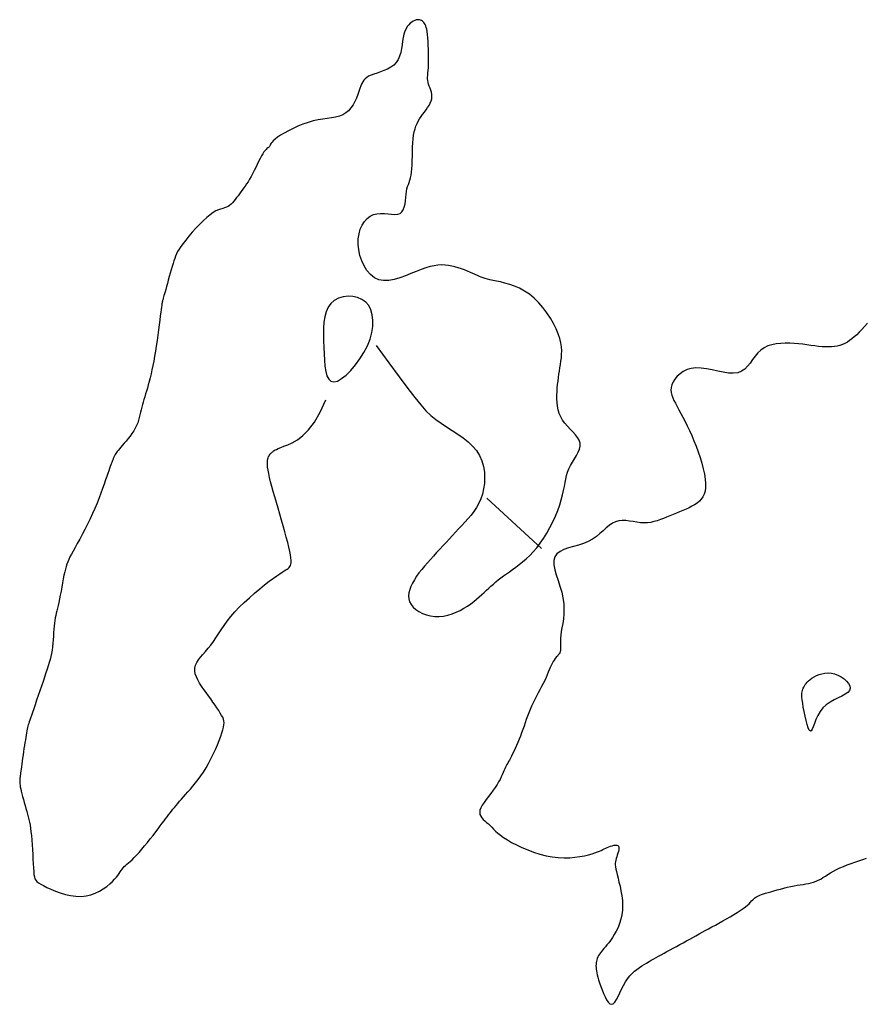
# Model space of a CAD drawing. Header units: millimetres. Extents: x 32690613 to 32693367, y 5343692 to 5344708.
# Tile 35 of 256: x 32692300 to 32692316, y 5343749 to 5343767. Entities that reach past the tile are written whole.
import ezdxf

# ---------------------------------------------------------------- set-up
doc = ezdxf.new("R2010")
doc.units = ezdxf.units.MM
doc.header["$LTSCALE"] = 20
doc.layers.add('02-DGM_HL_495.50', color=152, linetype='Continuous')

msp = doc.modelspace()

# ---------------------------------------------------------------- linework, layer by layer
at = {"layer": '02-DGM_HL_495.50', "elevation": 495.5, "flags": 128}
for points in [[(32692306.312, 5343761.125), (32692306.553, 5343760.793), (32692306.751, 5343760.522), (32692306.914, 5343760.302), (32692307.049, 5343760.127), (32692307.163, 5343759.989), (32692307.263, 5343759.878), (32692307.357, 5343759.788), (32692307.451, 5343759.71), (32692307.551, 5343759.638), (32692307.656, 5343759.568), (32692307.763, 5343759.499), (32692307.869, 5343759.43), (32692307.971, 5343759.358), (32692308.066, 5343759.283), (32692308.152, 5343759.202), (32692308.225, 5343759.115), (32692308.284, 5343759.02), (32692308.328, 5343758.918), (32692308.358, 5343758.812), (32692308.377, 5343758.704), (32692308.383, 5343758.595), (32692308.378, 5343758.488), (32692308.364, 5343758.384), (32692308.341, 5343758.286), (32692308.309, 5343758.194), (32692308.271, 5343758.11), (32692308.226, 5343758.03), (32692308.176, 5343757.956), (32692308.123, 5343757.885), (32692308.066, 5343757.818), (32692308.007, 5343757.752), (32692307.947, 5343757.686), (32692307.887, 5343757.622), (32692307.827, 5343757.557), (32692307.767, 5343757.492), (32692307.707, 5343757.427), (32692307.647, 5343757.362), (32692307.587, 5343757.297), (32692307.527, 5343757.232), (32692307.467, 5343757.167), (32692307.407, 5343757.102), (32692307.348, 5343757.038), (32692307.29, 5343756.973), (32692307.234, 5343756.908), (32692307.181, 5343756.843), (32692307.13, 5343756.779), (32692307.084, 5343756.715), (32692307.043, 5343756.65), (32692307.006, 5343756.586), (32692306.976, 5343756.523), (32692306.953, 5343756.461), (32692306.938, 5343756.4), (32692306.932, 5343756.34), (32692306.936, 5343756.283), (32692306.951, 5343756.228), (32692306.978, 5343756.175), (32692307.017, 5343756.126), (32692307.068, 5343756.081), (32692307.128, 5343756.041), (32692307.196, 5343756.007), (32692307.271, 5343755.979), (32692307.35, 5343755.959), (32692307.432, 5343755.948), (32692307.515, 5343755.946), (32692307.598, 5343755.954), (32692307.68, 5343755.972), (32692307.76, 5343755.997), (32692307.838, 5343756.028), (32692307.914, 5343756.065), (32692307.986, 5343756.105), (32692308.053, 5343756.148), (32692308.117, 5343756.192), (32692308.175, 5343756.236), (32692308.229, 5343756.28), (32692308.279, 5343756.323), (32692308.327, 5343756.366), (32692308.372, 5343756.408), (32692308.416, 5343756.449), (32692308.46, 5343756.49), (32692308.504, 5343756.53), (32692308.549, 5343756.568), (32692308.595, 5343756.607), (32692308.643, 5343756.645), (32692308.693, 5343756.683), (32692308.744, 5343756.722), (32692308.798, 5343756.762), (32692308.855, 5343756.803), (32692308.914, 5343756.846), (32692308.976, 5343756.891), (32692309.041, 5343756.94), (32692309.107, 5343756.992), (32692309.175, 5343757.049), (32692309.243, 5343757.112), (32692309.311, 5343757.182), (32692309.379, 5343757.259), (32692309.445, 5343757.345), (32692309.509, 5343757.439), (32692309.571, 5343757.541), (32692309.629, 5343757.647), (32692309.683, 5343757.756), (32692309.733, 5343757.866), (32692309.777, 5343757.975), (32692309.815, 5343758.079), (32692309.846, 5343758.178), (32692309.87, 5343758.269), (32692309.889, 5343758.353), (32692309.904, 5343758.431), (32692309.917, 5343758.504), (32692309.93, 5343758.573), (32692309.945, 5343758.639), (32692309.965, 5343758.703), (32692309.99, 5343758.767), (32692310.022, 5343758.831), (32692310.059, 5343758.895), (32692310.097, 5343758.958), (32692310.134, 5343759.021), (32692310.167, 5343759.083), (32692310.191, 5343759.143), (32692310.205, 5343759.202), (32692310.204, 5343759.259), (32692310.188, 5343759.314), (32692310.157, 5343759.368), (32692310.117, 5343759.42), (32692310.069, 5343759.473), (32692310.017, 5343759.526), (32692309.964, 5343759.58), (32692309.914, 5343759.637), (32692309.87, 5343759.696), (32692309.835, 5343759.759), (32692309.808, 5343759.825), (32692309.788, 5343759.892), (32692309.774, 5343759.962), (32692309.766, 5343760.032), (32692309.763, 5343760.103), (32692309.763, 5343760.173), (32692309.765, 5343760.243), (32692309.77, 5343760.311), (32692309.776, 5343760.378), (32692309.783, 5343760.444), (32692309.791, 5343760.509), (32692309.799, 5343760.573), (32692309.809, 5343760.636), (32692309.819, 5343760.699), (32692309.829, 5343760.762), (32692309.838, 5343760.825), (32692309.847, 5343760.889), (32692309.852, 5343760.955), (32692309.854, 5343761.024), (32692309.85, 5343761.096), (32692309.838, 5343761.173), (32692309.819, 5343761.256), (32692309.789, 5343761.345), (32692309.749, 5343761.44), (32692309.698, 5343761.541), (32692309.638, 5343761.644), (32692309.571, 5343761.746), (32692309.495, 5343761.846), (32692309.414, 5343761.94), (32692309.328, 5343762.026), (32692309.237, 5343762.101), (32692309.143, 5343762.164), (32692309.048, 5343762.216), (32692308.953, 5343762.257), (32692308.861, 5343762.29), (32692308.771, 5343762.316), (32692308.688, 5343762.336), (32692308.611, 5343762.352), (32692308.543, 5343762.366), (32692308.485, 5343762.379), (32692308.435, 5343762.391), (32692308.392, 5343762.403), (32692308.353, 5343762.416), (32692308.317, 5343762.429), (32692308.282, 5343762.444), (32692308.245, 5343762.46), (32692308.205, 5343762.478), (32692308.16, 5343762.498), (32692308.11, 5343762.52), (32692308.057, 5343762.543), (32692308, 5343762.566), (32692307.94, 5343762.588), (32692307.879, 5343762.608), (32692307.817, 5343762.626), (32692307.754, 5343762.641), (32692307.69, 5343762.652), (32692307.627, 5343762.659), (32692307.561, 5343762.661), (32692307.492, 5343762.657), (32692307.42, 5343762.647), (32692307.344, 5343762.631), (32692307.261, 5343762.608), (32692307.172, 5343762.577), (32692307.076, 5343762.538), (32692306.975, 5343762.496), (32692306.87, 5343762.453), (32692306.764, 5343762.415), (32692306.658, 5343762.384), (32692306.554, 5343762.365), (32692306.455, 5343762.362), (32692306.363, 5343762.378), (32692306.278, 5343762.417), (32692306.203, 5343762.477), (32692306.137, 5343762.553), (32692306.081, 5343762.642), (32692306.036, 5343762.74), (32692306.002, 5343762.845), (32692305.98, 5343762.952), (32692305.969, 5343763.058), (32692305.971, 5343763.159), (32692305.985, 5343763.255), (32692306.01, 5343763.343), (32692306.044, 5343763.422), (32692306.087, 5343763.491), (32692306.138, 5343763.549), (32692306.195, 5343763.594), (32692306.259, 5343763.625), (32692306.326, 5343763.641), (32692306.397, 5343763.646), (32692306.469, 5343763.643), (32692306.539, 5343763.636), (32692306.606, 5343763.629), (32692306.668, 5343763.625), (32692306.723, 5343763.63), (32692306.769, 5343763.645), (32692306.805, 5343763.675), (32692306.831, 5343763.717), (32692306.85, 5343763.768), (32692306.863, 5343763.826), (32692306.872, 5343763.888), (32692306.878, 5343763.95), (32692306.885, 5343764.011), (32692306.892, 5343764.067), (32692306.901, 5343764.116), (32692306.913, 5343764.159), (32692306.927, 5343764.2), (32692306.941, 5343764.239), (32692306.955, 5343764.28), (32692306.968, 5343764.324), (32692306.979, 5343764.374), (32692306.989, 5343764.432), (32692306.995, 5343764.5), (32692307, 5343764.575), (32692307.002, 5343764.657), (32692307.004, 5343764.742), (32692307.006, 5343764.828), (32692307.009, 5343764.914), (32692307.013, 5343764.996), (32692307.019, 5343765.073), (32692307.028, 5343765.142), (32692307.04, 5343765.205), (32692307.055, 5343765.262), (32692307.072, 5343765.314), (32692307.093, 5343765.363), (32692307.116, 5343765.409), (32692307.141, 5343765.452), (32692307.17, 5343765.495), (32692307.2, 5343765.538), (32692307.232, 5343765.581), (32692307.264, 5343765.624), (32692307.294, 5343765.667), (32692307.322, 5343765.71), (32692307.345, 5343765.752), (32692307.363, 5343765.795), (32692307.375, 5343765.837), (32692307.378, 5343765.879), (32692307.375, 5343765.92), (32692307.367, 5343765.961), (32692307.355, 5343766.001), (32692307.341, 5343766.04), (32692307.327, 5343766.078), (32692307.314, 5343766.114), (32692307.304, 5343766.149), (32692307.298, 5343766.183), (32692307.295, 5343766.217), (32692307.295, 5343766.251), (32692307.297, 5343766.288), (32692307.301, 5343766.328), (32692307.305, 5343766.373), (32692307.309, 5343766.425), (32692307.312, 5343766.483), (32692307.314, 5343766.55), (32692307.314, 5343766.623), (32692307.313, 5343766.7), (32692307.311, 5343766.778), (32692307.307, 5343766.856), (32692307.303, 5343766.932), (32692307.298, 5343767.002), (32692307.291, 5343767.064), (32692307.285, 5343767.117), (32692307.277, 5343767.162), (32692307.268, 5343767.199), (32692307.259, 5343767.229), (32692307.249, 5343767.254), (32692307.237, 5343767.274), (32692307.225, 5343767.29), (32692307.211, 5343767.305), (32692307.196, 5343767.317), (32692307.179, 5343767.328), (32692307.161, 5343767.337), (32692307.142, 5343767.343), (32692307.121, 5343767.346), (32692307.098, 5343767.345), (32692307.074, 5343767.341), (32692307.048, 5343767.333), (32692307.02, 5343767.319), (32692306.991, 5343767.301), (32692306.962, 5343767.278), (32692306.933, 5343767.249), (32692306.906, 5343767.214), (32692306.882, 5343767.172), (32692306.86, 5343767.124), (32692306.842, 5343767.068), (32692306.828, 5343767.006), (32692306.818, 5343766.938), (32692306.808, 5343766.866), (32692306.796, 5343766.794), (32692306.781, 5343766.721), (32692306.761, 5343766.652), (32692306.733, 5343766.587), (32692306.696, 5343766.529), (32692306.648, 5343766.48), (32692306.592, 5343766.438), (32692306.529, 5343766.403), (32692306.462, 5343766.373), (32692306.395, 5343766.347), (32692306.329, 5343766.325), (32692306.268, 5343766.304), (32692306.214, 5343766.284), (32692306.169, 5343766.264), (32692306.132, 5343766.243), (32692306.103, 5343766.219), (32692306.078, 5343766.192), (32692306.057, 5343766.161), (32692306.039, 5343766.125), (32692306.022, 5343766.083), (32692306.004, 5343766.034), (32692305.984, 5343765.977), (32692305.961, 5343765.915), (32692305.935, 5343765.85), (32692305.905, 5343765.785), (32692305.871, 5343765.721), (32692305.831, 5343765.661), (32692305.786, 5343765.608), (32692305.734, 5343765.564), (32692305.675, 5343765.53), (32692305.61, 5343765.505), (32692305.538, 5343765.487), (32692305.461, 5343765.473), (32692305.38, 5343765.461), (32692305.293, 5343765.448), (32692305.203, 5343765.433), (32692305.109, 5343765.412), (32692305.012, 5343765.383), (32692304.915, 5343765.349), (32692304.818, 5343765.31), (32692304.726, 5343765.268), (32692304.638, 5343765.224), (32692304.558, 5343765.18), (32692304.488, 5343765.138), (32692304.429, 5343765.1), (32692304.383, 5343765.065), (32692304.349, 5343765.035), (32692304.325, 5343765.009), (32692304.309, 5343764.987), (32692304.298, 5343764.967), (32692304.29, 5343764.951), (32692304.284, 5343764.937), (32692304.278, 5343764.926), (32692304.269, 5343764.916), (32692304.258, 5343764.906), (32692304.245, 5343764.896), (32692304.229, 5343764.883), (32692304.211, 5343764.867), (32692304.192, 5343764.847), (32692304.17, 5343764.82), (32692304.147, 5343764.786), (32692304.122, 5343764.744), (32692304.096, 5343764.695), (32692304.069, 5343764.64), (32692304.041, 5343764.583), (32692304.013, 5343764.523), (32692303.984, 5343764.463), (32692303.955, 5343764.404), (32692303.925, 5343764.349), (32692303.896, 5343764.298), (32692303.867, 5343764.251), (32692303.839, 5343764.208), (32692303.811, 5343764.167), (32692303.783, 5343764.129), (32692303.755, 5343764.092), (32692303.728, 5343764.056), (32692303.702, 5343764.02), (32692303.676, 5343763.984), (32692303.65, 5343763.949), (32692303.624, 5343763.914), (32692303.598, 5343763.881), (32692303.571, 5343763.85), (32692303.544, 5343763.822), (32692303.515, 5343763.799), (32692303.485, 5343763.779), (32692303.454, 5343763.765), (32692303.42, 5343763.753), (32692303.384, 5343763.742), (32692303.344, 5343763.73), (32692303.301, 5343763.714), (32692303.253, 5343763.692), (32692303.2, 5343763.662), (32692303.142, 5343763.621), (32692303.078, 5343763.569), (32692303.01, 5343763.506), (32692302.94, 5343763.437), (32692302.869, 5343763.362), (32692302.801, 5343763.286), (32692302.736, 5343763.21), (32692302.677, 5343763.138), (32692302.626, 5343763.072), (32692302.584, 5343763.014), (32692302.55, 5343762.963), (32692302.523, 5343762.916), (32692302.501, 5343762.873), (32692302.483, 5343762.83), (32692302.468, 5343762.787), (32692302.453, 5343762.741), (32692302.438, 5343762.69), (32692302.422, 5343762.632), (32692302.403, 5343762.57), (32692302.384, 5343762.505), (32692302.365, 5343762.438), (32692302.346, 5343762.372), (32692302.328, 5343762.308), (32692302.311, 5343762.249), (32692302.296, 5343762.195), (32692302.283, 5343762.15), (32692302.272, 5343762.111), (32692302.263, 5343762.078), (32692302.256, 5343762.051), (32692302.25, 5343762.029), (32692302.245, 5343762.01), (32692302.241, 5343761.994), (32692302.237, 5343761.98), (32692302.234, 5343761.968), (32692302.23, 5343761.954), (32692302.227, 5343761.939), (32692302.223, 5343761.918), (32692302.219, 5343761.892), (32692302.214, 5343761.858), (32692302.208, 5343761.813), (32692302.2, 5343761.757), (32692302.191, 5343761.688), (32692302.181, 5343761.607), (32692302.17, 5343761.517), (32692302.158, 5343761.42), (32692302.144, 5343761.319), (32692302.13, 5343761.216), (32692302.115, 5343761.113), (32692302.1, 5343761.013), (32692302.084, 5343760.917), (32692302.067, 5343760.826), (32692302.051, 5343760.739), (32692302.034, 5343760.657), (32692302.017, 5343760.579), (32692301.999, 5343760.506), (32692301.982, 5343760.437), (32692301.964, 5343760.372), (32692301.947, 5343760.31), (32692301.93, 5343760.252), (32692301.913, 5343760.197), (32692301.896, 5343760.144), (32692301.881, 5343760.093), (32692301.866, 5343760.043), (32692301.852, 5343759.994), (32692301.839, 5343759.946), (32692301.827, 5343759.896), (32692301.816, 5343759.847), (32692301.805, 5343759.797), (32692301.792, 5343759.747), (32692301.778, 5343759.697), (32692301.761, 5343759.646), (32692301.74, 5343759.596), (32692301.715, 5343759.545), (32692301.685, 5343759.493), (32692301.652, 5343759.443), (32692301.615, 5343759.393), (32692301.577, 5343759.345), (32692301.539, 5343759.299), (32692301.503, 5343759.256), (32692301.468, 5343759.216), (32692301.437, 5343759.18), (32692301.411, 5343759.149), (32692301.389, 5343759.121), (32692301.371, 5343759.098), (32692301.356, 5343759.077), (32692301.343, 5343759.059), (32692301.333, 5343759.043), (32692301.325, 5343759.029), (32692301.318, 5343759.015), (32692301.312, 5343759.003), (32692301.307, 5343758.991), (32692301.302, 5343758.979), (32692301.296, 5343758.966), (32692301.291, 5343758.953), (32692301.286, 5343758.939), (32692301.28, 5343758.924), (32692301.274, 5343758.907), (32692301.266, 5343758.888), (32692301.258, 5343758.866), (32692301.248, 5343758.841), (32692301.237, 5343758.81), (32692301.224, 5343758.774), (32692301.208, 5343758.732), (32692301.191, 5343758.681), (32692301.17, 5343758.623), (32692301.147, 5343758.555), (32692301.121, 5343758.478), (32692301.091, 5343758.395), (32692301.059, 5343758.306), (32692301.024, 5343758.211), (32692300.986, 5343758.113), (32692300.944, 5343758.013), (32692300.9, 5343757.912), (32692300.852, 5343757.81), (32692300.803, 5343757.709), (32692300.753, 5343757.611), (32692300.703, 5343757.516), (32692300.654, 5343757.426), (32692300.608, 5343757.342), (32692300.565, 5343757.265), (32692300.527, 5343757.196), (32692300.495, 5343757.137), (32692300.468, 5343757.085), (32692300.445, 5343757.038), (32692300.426, 5343756.993), (32692300.409, 5343756.95), (32692300.395, 5343756.904), (32692300.381, 5343756.854), (32692300.368, 5343756.798), (32692300.354, 5343756.734), (32692300.34, 5343756.664), (32692300.326, 5343756.589), (32692300.312, 5343756.511), (32692300.298, 5343756.434), (32692300.284, 5343756.358), (32692300.27, 5343756.285), (32692300.257, 5343756.218), (32692300.243, 5343756.159), (32692300.231, 5343756.106), (32692300.219, 5343756.057), (32692300.208, 5343756.011), (32692300.197, 5343755.966), (32692300.188, 5343755.921), (32692300.18, 5343755.873), (32692300.172, 5343755.821), (32692300.166, 5343755.765), (32692300.161, 5343755.703), (32692300.157, 5343755.639), (32692300.152, 5343755.572), (32692300.147, 5343755.504), (32692300.141, 5343755.436), (32692300.135, 5343755.37), (32692300.126, 5343755.305), (32692300.116, 5343755.244), (32692300.104, 5343755.184), (32692300.09, 5343755.126), (32692300.074, 5343755.066), (32692300.055, 5343755.004), (32692300.034, 5343754.939), (32692300.01, 5343754.869), (32692299.985, 5343754.792), (32692299.956, 5343754.709), (32692299.926, 5343754.62), (32692299.895, 5343754.528), (32692299.863, 5343754.436), (32692299.832, 5343754.347), (32692299.803, 5343754.261), (32692299.776, 5343754.183), (32692299.753, 5343754.114), (32692299.733, 5343754.056), (32692299.716, 5343754.008), (32692299.702, 5343753.969), (32692299.691, 5343753.935), (32692299.682, 5343753.906), (32692299.674, 5343753.879), (32692299.667, 5343753.853), (32692299.66, 5343753.825), (32692299.653, 5343753.795), (32692299.646, 5343753.761), (32692299.639, 5343753.724), (32692299.632, 5343753.683), (32692299.624, 5343753.639), (32692299.617, 5343753.591), (32692299.608, 5343753.54), (32692299.6, 5343753.485), (32692299.591, 5343753.427), (32692299.583, 5343753.366), (32692299.574, 5343753.305), (32692299.565, 5343753.244), (32692299.557, 5343753.185), (32692299.549, 5343753.129), (32692299.542, 5343753.078), (32692299.536, 5343753.032), (32692299.531, 5343752.994), (32692299.527, 5343752.962), (32692299.523, 5343752.935), (32692299.52, 5343752.913), (32692299.518, 5343752.894), (32692299.516, 5343752.878), (32692299.514, 5343752.862), (32692299.512, 5343752.848), (32692299.511, 5343752.833), (32692299.51, 5343752.817), (32692299.509, 5343752.798), (32692299.51, 5343752.778), (32692299.512, 5343752.754), (32692299.516, 5343752.725), (32692299.521, 5343752.692), (32692299.529, 5343752.654), (32692299.539, 5343752.61), (32692299.551, 5343752.561), (32692299.565, 5343752.507), (32692299.58, 5343752.452), (32692299.596, 5343752.394), (32692299.612, 5343752.337), (32692299.628, 5343752.28), (32692299.644, 5343752.225), (32692299.658, 5343752.172), (32692299.671, 5343752.122), (32692299.684, 5343752.071), (32692299.695, 5343752.018), (32692299.706, 5343751.963), (32692299.715, 5343751.903), (32692299.724, 5343751.836), (32692299.732, 5343751.762), (32692299.739, 5343751.679), (32692299.745, 5343751.59), (32692299.751, 5343751.497), (32692299.757, 5343751.403), (32692299.762, 5343751.311), (32692299.767, 5343751.224), (32692299.772, 5343751.145), (32692299.777, 5343751.077), (32692299.782, 5343751.021), (32692299.789, 5343750.976), (32692299.8, 5343750.94), (32692299.815, 5343750.91), (32692299.838, 5343750.884), (32692299.869, 5343750.86), (32692299.91, 5343750.835), (32692299.962, 5343750.807), (32692300.028, 5343750.775), (32692300.105, 5343750.74), (32692300.191, 5343750.704), (32692300.284, 5343750.67), (32692300.382, 5343750.641), (32692300.482, 5343750.618), (32692300.582, 5343750.604), (32692300.681, 5343750.601), (32692300.776, 5343750.611), (32692300.867, 5343750.633), (32692300.952, 5343750.665), (32692301.031, 5343750.703), (32692301.105, 5343750.747), (32692301.171, 5343750.793), (32692301.229, 5343750.84), (32692301.28, 5343750.886), (32692301.321, 5343750.929), (32692301.356, 5343750.968), (32692301.385, 5343751.004), (32692301.409, 5343751.037), (32692301.429, 5343751.068), (32692301.448, 5343751.096), (32692301.466, 5343751.122), (32692301.485, 5343751.147), (32692301.506, 5343751.17), (32692301.53, 5343751.192), (32692301.556, 5343751.216), (32692301.586, 5343751.241), (32692301.618, 5343751.27), (32692301.654, 5343751.303), (32692301.695, 5343751.342), (32692301.739, 5343751.388), (32692301.787, 5343751.441), (32692301.839, 5343751.501), (32692301.893, 5343751.565), (32692301.948, 5343751.632), (32692302.002, 5343751.7), (32692302.055, 5343751.768), (32692302.105, 5343751.833), (32692302.151, 5343751.893), (32692302.193, 5343751.948), (32692302.23, 5343751.998), (32692302.264, 5343752.043), (32692302.295, 5343752.085), (32692302.323, 5343752.123), (32692302.351, 5343752.16), (32692302.378, 5343752.196), (32692302.405, 5343752.231), (32692302.433, 5343752.266), (32692302.462, 5343752.302), (32692302.493, 5343752.34), (32692302.525, 5343752.378), (32692302.559, 5343752.418), (32692302.596, 5343752.46), (32692302.635, 5343752.504), (32692302.676, 5343752.551), (32692302.72, 5343752.6), (32692302.767, 5343752.652), (32692302.815, 5343752.708), (32692302.865, 5343752.768), (32692302.916, 5343752.833), (32692302.966, 5343752.902), (32692303.017, 5343752.976), (32692303.066, 5343753.056), (32692303.114, 5343753.141), (32692303.16, 5343753.229), (32692303.204, 5343753.32), (32692303.245, 5343753.41), (32692303.282, 5343753.498), (32692303.316, 5343753.582), (32692303.345, 5343753.659), (32692303.369, 5343753.727), (32692303.387, 5343753.785), (32692303.4, 5343753.835), (32692303.407, 5343753.878), (32692303.409, 5343753.916), (32692303.406, 5343753.952), (32692303.397, 5343753.986), (32692303.383, 5343754.022), (32692303.363, 5343754.06), (32692303.338, 5343754.104), (32692303.308, 5343754.151), (32692303.274, 5343754.202), (32692303.237, 5343754.257), (32692303.197, 5343754.314), (32692303.155, 5343754.373), (32692303.112, 5343754.433), (32692303.068, 5343754.494), (32692303.024, 5343754.554), (32692302.982, 5343754.615), (32692302.943, 5343754.675), (32692302.909, 5343754.735), (32692302.881, 5343754.793), (32692302.861, 5343754.851), (32692302.851, 5343754.907), (32692302.851, 5343754.962), (32692302.864, 5343755.015), (32692302.888, 5343755.067), (32692302.921, 5343755.119), (32692302.961, 5343755.171), (32692303.006, 5343755.225), (32692303.055, 5343755.281), (32692303.105, 5343755.34), (32692303.156, 5343755.402), (32692303.205, 5343755.469), (32692303.253, 5343755.54), (32692303.302, 5343755.614), (32692303.354, 5343755.692), (32692303.41, 5343755.774), (32692303.471, 5343755.858), (32692303.539, 5343755.945), (32692303.616, 5343756.034), (32692303.701, 5343756.125), (32692303.795, 5343756.216), (32692303.892, 5343756.307), (32692303.991, 5343756.394), (32692304.09, 5343756.476), (32692304.184, 5343756.552), (32692304.272, 5343756.62), (32692304.35, 5343756.679), (32692304.418, 5343756.726), (32692304.474, 5343756.764), (32692304.521, 5343756.794), (32692304.559, 5343756.817), (32692304.59, 5343756.836), (32692304.615, 5343756.852), (32692304.635, 5343756.867), (32692304.651, 5343756.882), (32692304.665, 5343756.9), (32692304.676, 5343756.921), (32692304.684, 5343756.947), (32692304.688, 5343756.978), (32692304.689, 5343757.018), (32692304.685, 5343757.065), (32692304.677, 5343757.123), (32692304.664, 5343757.191), (32692304.646, 5343757.272), (32692304.624, 5343757.362), (32692304.598, 5343757.461), (32692304.569, 5343757.567), (32692304.538, 5343757.677), (32692304.506, 5343757.79), (32692304.473, 5343757.904), (32692304.44, 5343758.016), (32692304.408, 5343758.126), (32692304.377, 5343758.232), (32692304.349, 5343758.333), (32692304.322, 5343758.429), (32692304.299, 5343758.519), (32692304.278, 5343758.601), (32692304.261, 5343758.676), (32692304.249, 5343758.743), (32692304.241, 5343758.801), (32692304.237, 5343758.85), (32692304.237, 5343758.892), (32692304.239, 5343758.927), (32692304.244, 5343758.956), (32692304.251, 5343758.981), (32692304.259, 5343759.001), (32692304.268, 5343759.018), (32692304.277, 5343759.033), (32692304.286, 5343759.046), (32692304.295, 5343759.057), (32692304.304, 5343759.066), (32692304.312, 5343759.074), (32692304.321, 5343759.082), (32692304.329, 5343759.088), (32692304.337, 5343759.095), (32692304.345, 5343759.102), (32692304.354, 5343759.109), (32692304.366, 5343759.118), (32692304.384, 5343759.128), (32692304.41, 5343759.14), (32692304.445, 5343759.156), (32692304.491, 5343759.175), (32692304.551, 5343759.198), (32692304.625, 5343759.227), (32692304.712, 5343759.267), (32692304.809, 5343759.324), (32692304.913, 5343759.404), (32692305.022, 5343759.514), (32692305.133, 5343759.661), (32692305.244, 5343759.85), (32692305.352, 5343760.087)], [(32692315.691, 5343761.547), (32692315.634, 5343761.485), (32692315.58, 5343761.428), (32692315.53, 5343761.376), (32692315.483, 5343761.329), (32692315.438, 5343761.287), (32692315.393, 5343761.25), (32692315.349, 5343761.216), (32692315.305, 5343761.188), (32692315.26, 5343761.163), (32692315.213, 5343761.142), (32692315.164, 5343761.125), (32692315.113, 5343761.112), (32692315.061, 5343761.103), (32692315.005, 5343761.097), (32692314.947, 5343761.095), (32692314.886, 5343761.096), (32692314.822, 5343761.1), (32692314.754, 5343761.107), (32692314.684, 5343761.116), (32692314.611, 5343761.126), (32692314.535, 5343761.136), (32692314.456, 5343761.146), (32692314.375, 5343761.155), (32692314.291, 5343761.162), (32692314.206, 5343761.166), (32692314.119, 5343761.168), (32692314.033, 5343761.164), (32692313.949, 5343761.155), (32692313.867, 5343761.138), (32692313.79, 5343761.114), (32692313.719, 5343761.081), (32692313.654, 5343761.037), (32692313.597, 5343760.983), (32692313.546, 5343760.921), (32692313.498, 5343760.855), (32692313.45, 5343760.789), (32692313.4, 5343760.727), (32692313.346, 5343760.673), (32692313.284, 5343760.63), (32692313.212, 5343760.603), (32692313.129, 5343760.593), (32692313.036, 5343760.598), (32692312.936, 5343760.613), (32692312.831, 5343760.635), (32692312.724, 5343760.658), (32692312.617, 5343760.679), (32692312.514, 5343760.693), (32692312.416, 5343760.697), (32692312.327, 5343760.686), (32692312.246, 5343760.662), (32692312.174, 5343760.627), (32692312.112, 5343760.584), (32692312.058, 5343760.535), (32692312.014, 5343760.482), (32692311.98, 5343760.427), (32692311.956, 5343760.373), (32692311.943, 5343760.321), (32692311.938, 5343760.272), (32692311.942, 5343760.223), (32692311.954, 5343760.175), (32692311.972, 5343760.125), (32692311.996, 5343760.073), (32692312.024, 5343760.019), (32692312.056, 5343759.96), (32692312.091, 5343759.896), (32692312.128, 5343759.827), (32692312.168, 5343759.753), (32692312.208, 5343759.674), (32692312.25, 5343759.589), (32692312.293, 5343759.5), (32692312.335, 5343759.405), (32692312.377, 5343759.305), (32692312.419, 5343759.2), (32692312.458, 5343759.092), (32692312.495, 5343758.983), (32692312.528, 5343758.874), (32692312.556, 5343758.768), (32692312.579, 5343758.666), (32692312.594, 5343758.572), (32692312.601, 5343758.485), (32692312.6, 5343758.409), (32692312.591, 5343758.343), (32692312.573, 5343758.285), (32692312.549, 5343758.234), (32692312.518, 5343758.19), (32692312.481, 5343758.15), (32692312.438, 5343758.115), (32692312.391, 5343758.083), (32692312.339, 5343758.053), (32692312.284, 5343758.025), (32692312.226, 5343757.998), (32692312.166, 5343757.973), (32692312.104, 5343757.947), (32692312.042, 5343757.923), (32692311.979, 5343757.898), (32692311.917, 5343757.873), (32692311.856, 5343757.847), (32692311.796, 5343757.822), (32692311.736, 5343757.798), (32692311.676, 5343757.777), (32692311.615, 5343757.759), (32692311.554, 5343757.745), (32692311.49, 5343757.736), (32692311.425, 5343757.734), (32692311.357, 5343757.739), (32692311.288, 5343757.748), (32692311.218, 5343757.759), (32692311.148, 5343757.77), (32692311.078, 5343757.778), (32692311.01, 5343757.78), (32692310.943, 5343757.774), (32692310.88, 5343757.757), (32692310.82, 5343757.727), (32692310.762, 5343757.687), (32692310.704, 5343757.639), (32692310.645, 5343757.586), (32692310.583, 5343757.531), (32692310.516, 5343757.477), (32692310.442, 5343757.425), (32692310.361, 5343757.38), (32692310.271, 5343757.344), (32692310.175, 5343757.313), (32692310.078, 5343757.285), (32692309.984, 5343757.257), (32692309.897, 5343757.227), (32692309.822, 5343757.191), (32692309.762, 5343757.145), (32692309.722, 5343757.089), (32692309.704, 5343757.018), (32692309.706, 5343756.935), (32692309.723, 5343756.842), (32692309.751, 5343756.741), (32692309.785, 5343756.634), (32692309.82, 5343756.524), (32692309.853, 5343756.412), (32692309.878, 5343756.302), (32692309.892, 5343756.196), (32692309.897, 5343756.093), (32692309.893, 5343755.995), (32692309.885, 5343755.901), (32692309.872, 5343755.814), (32692309.859, 5343755.733), (32692309.846, 5343755.659), (32692309.836, 5343755.592), (32692309.83, 5343755.533), (32692309.828, 5343755.481), (32692309.829, 5343755.436), (32692309.831, 5343755.396), (32692309.833, 5343755.362), (32692309.833, 5343755.331), (32692309.832, 5343755.304), (32692309.827, 5343755.279), (32692309.818, 5343755.256), (32692309.805, 5343755.234), (32692309.789, 5343755.213), (32692309.771, 5343755.191), (32692309.751, 5343755.168), (32692309.73, 5343755.143), (32692309.709, 5343755.116), (32692309.689, 5343755.086), (32692309.67, 5343755.052), (32692309.652, 5343755.014), (32692309.634, 5343754.973), (32692309.616, 5343754.929), (32692309.597, 5343754.882), (32692309.577, 5343754.832), (32692309.554, 5343754.78), (32692309.529, 5343754.725), (32692309.501, 5343754.668), (32692309.471, 5343754.61), (32692309.439, 5343754.55), (32692309.406, 5343754.488), (32692309.372, 5343754.426), (32692309.339, 5343754.363), (32692309.307, 5343754.299), (32692309.277, 5343754.236), (32692309.25, 5343754.172), (32692309.224, 5343754.109), (32692309.201, 5343754.045), (32692309.178, 5343753.982), (32692309.156, 5343753.918), (32692309.134, 5343753.855), (32692309.112, 5343753.791), (32692309.089, 5343753.728), (32692309.065, 5343753.665), (32692309.04, 5343753.602), (32692309.014, 5343753.541), (32692308.988, 5343753.481), (32692308.963, 5343753.425), (32692308.939, 5343753.372), (32692308.915, 5343753.323), (32692308.894, 5343753.28), (32692308.874, 5343753.241), (32692308.856, 5343753.207), (32692308.839, 5343753.177), (32692308.824, 5343753.149), (32692308.809, 5343753.122), (32692308.795, 5343753.095), (32692308.781, 5343753.067), (32692308.766, 5343753.036), (32692308.752, 5343753.003), (32692308.736, 5343752.966), (32692308.718, 5343752.926), (32692308.699, 5343752.883), (32692308.676, 5343752.837), (32692308.649, 5343752.789), (32692308.619, 5343752.738), (32692308.583, 5343752.684), (32692308.543, 5343752.628), (32692308.499, 5343752.57), (32692308.455, 5343752.512), (32692308.411, 5343752.454), (32692308.371, 5343752.397), (32692308.336, 5343752.343), (32692308.31, 5343752.292), (32692308.293, 5343752.246), (32692308.288, 5343752.204), (32692308.294, 5343752.167), (32692308.308, 5343752.133), (32692308.33, 5343752.101), (32692308.357, 5343752.072), (32692308.388, 5343752.043), (32692308.421, 5343752.015), (32692308.454, 5343751.985), (32692308.486, 5343751.954), (32692308.518, 5343751.922), (32692308.552, 5343751.887), (32692308.59, 5343751.851), (32692308.634, 5343751.812), (32692308.685, 5343751.771), (32692308.745, 5343751.728), (32692308.816, 5343751.682), (32692308.898, 5343751.634), (32692308.992, 5343751.585), (32692309.094, 5343751.537), (32692309.204, 5343751.49), (32692309.318, 5343751.447), (32692309.435, 5343751.409), (32692309.554, 5343751.379), (32692309.672, 5343751.356), (32692309.787, 5343751.343), (32692309.899, 5343751.339), (32692310.006, 5343751.341), (32692310.107, 5343751.35), (32692310.201, 5343751.363), (32692310.287, 5343751.379), (32692310.365, 5343751.397), (32692310.432, 5343751.416), (32692310.489, 5343751.433), (32692310.536, 5343751.45), (32692310.575, 5343751.466), (32692310.609, 5343751.481), (32692310.639, 5343751.495), (32692310.666, 5343751.509), (32692310.693, 5343751.523), (32692310.721, 5343751.536), (32692310.752, 5343751.549), (32692310.784, 5343751.561), (32692310.817, 5343751.57), (32692310.848, 5343751.578), (32692310.877, 5343751.581), (32692310.903, 5343751.58), (32692310.924, 5343751.574), (32692310.939, 5343751.562), (32692310.946, 5343751.544), (32692310.947, 5343751.52), (32692310.943, 5343751.492), (32692310.936, 5343751.46), (32692310.925, 5343751.426), (32692310.914, 5343751.391), (32692310.903, 5343751.357), (32692310.892, 5343751.324), (32692310.884, 5343751.294), (32692310.879, 5343751.264), (32692310.877, 5343751.234), (32692310.877, 5343751.202), (32692310.881, 5343751.166), (32692310.887, 5343751.125), (32692310.898, 5343751.076), (32692310.911, 5343751.019), (32692310.928, 5343750.953), (32692310.947, 5343750.877), (32692310.967, 5343750.795), (32692310.985, 5343750.707), (32692311.001, 5343750.616), (32692311.012, 5343750.524), (32692311.017, 5343750.431), (32692311.014, 5343750.34), (32692311.003, 5343750.251), (32692310.984, 5343750.167), (32692310.958, 5343750.086), (32692310.928, 5343750.011), (32692310.894, 5343749.94), (32692310.857, 5343749.874), (32692310.82, 5343749.815), (32692310.784, 5343749.762), (32692310.75, 5343749.715), (32692310.718, 5343749.674), (32692310.688, 5343749.637), (32692310.66, 5343749.605), (32692310.635, 5343749.576), (32692310.612, 5343749.549), (32692310.591, 5343749.523), (32692310.573, 5343749.498), (32692310.558, 5343749.472), (32692310.544, 5343749.445), (32692310.533, 5343749.418), (32692310.524, 5343749.39), (32692310.518, 5343749.362), (32692310.513, 5343749.334), (32692310.51, 5343749.305), (32692310.508, 5343749.275), (32692310.509, 5343749.246), (32692310.511, 5343749.214), (32692310.515, 5343749.181), (32692310.521, 5343749.144), (32692310.53, 5343749.104), (32692310.542, 5343749.059), (32692310.558, 5343749.007), (32692310.576, 5343748.949), (32692310.598, 5343748.884), (32692310.623, 5343748.815), (32692310.651, 5343748.747), (32692310.68, 5343748.682), (32692310.711, 5343748.625), (32692310.743, 5343748.58), (32692310.775, 5343748.551), (32692310.806, 5343748.541), (32692310.837, 5343748.553), (32692310.868, 5343748.585), (32692310.898, 5343748.633), (32692310.929, 5343748.692), (32692310.961, 5343748.759), (32692310.995, 5343748.83), (32692311.03, 5343748.901), (32692311.068, 5343748.968), (32692311.108, 5343749.029), (32692311.151, 5343749.082), (32692311.196, 5343749.129), (32692311.242, 5343749.171), (32692311.289, 5343749.209), (32692311.337, 5343749.243), (32692311.384, 5343749.274), (32692311.43, 5343749.302), (32692311.475, 5343749.329), (32692311.52, 5343749.356), (32692311.564, 5343749.381), (32692311.609, 5343749.407), (32692311.656, 5343749.433), (32692311.703, 5343749.459), (32692311.753, 5343749.487), (32692311.806, 5343749.516), (32692311.862, 5343749.547), (32692311.921, 5343749.579), (32692311.982, 5343749.613), (32692312.044, 5343749.647), (32692312.108, 5343749.682), (32692312.171, 5343749.717), (32692312.234, 5343749.751), (32692312.296, 5343749.785), (32692312.357, 5343749.819), (32692312.416, 5343749.851), (32692312.475, 5343749.884), (32692312.534, 5343749.916), (32692312.594, 5343749.949), (32692312.656, 5343749.983), (32692312.719, 5343750.018), (32692312.786, 5343750.055), (32692312.855, 5343750.093), (32692312.927, 5343750.133), (32692312.999, 5343750.173), (32692313.07, 5343750.214), (32692313.138, 5343750.254), (32692313.203, 5343750.294), (32692313.262, 5343750.332), (32692313.315, 5343750.368), (32692313.36, 5343750.402), (32692313.397, 5343750.434), (32692313.429, 5343750.463), (32692313.456, 5343750.49), (32692313.479, 5343750.515), (32692313.501, 5343750.537), (32692313.52, 5343750.557), (32692313.54, 5343750.574), (32692313.561, 5343750.59), (32692313.584, 5343750.603), (32692313.609, 5343750.616), (32692313.637, 5343750.627), (32692313.669, 5343750.638), (32692313.705, 5343750.65), (32692313.746, 5343750.662), (32692313.792, 5343750.676), (32692313.844, 5343750.691), (32692313.902, 5343750.708), (32692313.963, 5343750.725), (32692314.027, 5343750.743), (32692314.093, 5343750.76), (32692314.159, 5343750.776), (32692314.224, 5343750.791), (32692314.287, 5343750.804), (32692314.348, 5343750.814), (32692314.406, 5343750.824), (32692314.461, 5343750.832), (32692314.514, 5343750.84), (32692314.565, 5343750.849), (32692314.614, 5343750.86), (32692314.661, 5343750.873), (32692314.707, 5343750.89), (32692314.751, 5343750.91), (32692314.796, 5343750.934), (32692314.84, 5343750.961), (32692314.886, 5343750.99), (32692314.934, 5343751.02), (32692314.985, 5343751.052), (32692315.039, 5343751.083), (32692315.098, 5343751.115), (32692315.162, 5343751.145), (32692315.23, 5343751.175), (32692315.301, 5343751.203), (32692315.375, 5343751.231), (32692315.45, 5343751.258), (32692315.525, 5343751.283), (32692315.6, 5343751.308), (32692315.673, 5343751.332)], [(32692308.427, 5343758.206), (32692309.466, 5343757.245)]]:
    msp.add_lwpolyline(points, dxfattribs=at)
for points in [[(32692306.145, 5343761.119), (32692306.195, 5343761.245), (32692306.229, 5343761.37), (32692306.248, 5343761.489), (32692306.251, 5343761.602), (32692306.239, 5343761.707), (32692306.212, 5343761.802), (32692306.17, 5343761.884), (32692306.113, 5343761.951), (32692306.041, 5343762.003), (32692305.958, 5343762.039), (32692305.868, 5343762.059), (32692305.775, 5343762.063), (32692305.682, 5343762.052), (32692305.594, 5343762.025), (32692305.514, 5343761.983), (32692305.446, 5343761.925), (32692305.394, 5343761.853), (32692305.356, 5343761.768), (32692305.33, 5343761.672), (32692305.315, 5343761.566), (32692305.307, 5343761.452), (32692305.305, 5343761.334), (32692305.308, 5343761.211), (32692305.312, 5343761.086), (32692305.318, 5343760.962), (32692305.325, 5343760.842), (32692305.335, 5343760.729), (32692305.351, 5343760.629), (32692305.374, 5343760.545), (32692305.407, 5343760.48), (32692305.449, 5343760.439), (32692305.505, 5343760.427), (32692305.574, 5343760.444), (32692305.654, 5343760.49), (32692305.74, 5343760.559), (32692305.83, 5343760.648), (32692305.919, 5343760.752), (32692306.004, 5343760.868), (32692306.08, 5343760.992)], [(32692315.347, 5343754.535), (32692315.315, 5343754.498), (32692315.265, 5343754.463), (32692315.202, 5343754.429), (32692315.131, 5343754.394), (32692315.054, 5343754.356), (32692314.977, 5343754.313), (32692314.904, 5343754.262), (32692314.838, 5343754.203), (32692314.784, 5343754.133), (32692314.74, 5343754.057), (32692314.705, 5343753.98), (32692314.677, 5343753.907), (32692314.654, 5343753.843), (32692314.635, 5343753.793), (32692314.617, 5343753.762), (32692314.599, 5343753.756), (32692314.579, 5343753.777), (32692314.559, 5343753.821), (32692314.538, 5343753.885), (32692314.518, 5343753.961), (32692314.498, 5343754.045), (32692314.48, 5343754.132), (32692314.465, 5343754.216), (32692314.453, 5343754.292), (32692314.444, 5343754.356), (32692314.439, 5343754.407), (32692314.437, 5343754.449), (32692314.437, 5343754.483), (32692314.441, 5343754.511), (32692314.446, 5343754.535), (32692314.454, 5343754.557), (32692314.462, 5343754.577), (32692314.473, 5343754.599), (32692314.485, 5343754.622), (32692314.499, 5343754.646), (32692314.517, 5343754.671), (32692314.538, 5343754.696), (32692314.563, 5343754.721), (32692314.593, 5343754.746), (32692314.629, 5343754.772), (32692314.67, 5343754.796), (32692314.716, 5343754.819), (32692314.766, 5343754.839), (32692314.821, 5343754.855), (32692314.878, 5343754.865), (32692314.939, 5343754.869), (32692315, 5343754.864), (32692315.063, 5343754.851), (32692315.126, 5343754.828), (32692315.187, 5343754.796), (32692315.243, 5343754.758), (32692315.29, 5343754.715), (32692315.327, 5343754.669), (32692315.351, 5343754.623), (32692315.358, 5343754.578)]]:
    msp.add_lwpolyline(points, close=True, dxfattribs=at)

doc.saveas('drawing.dxf')
